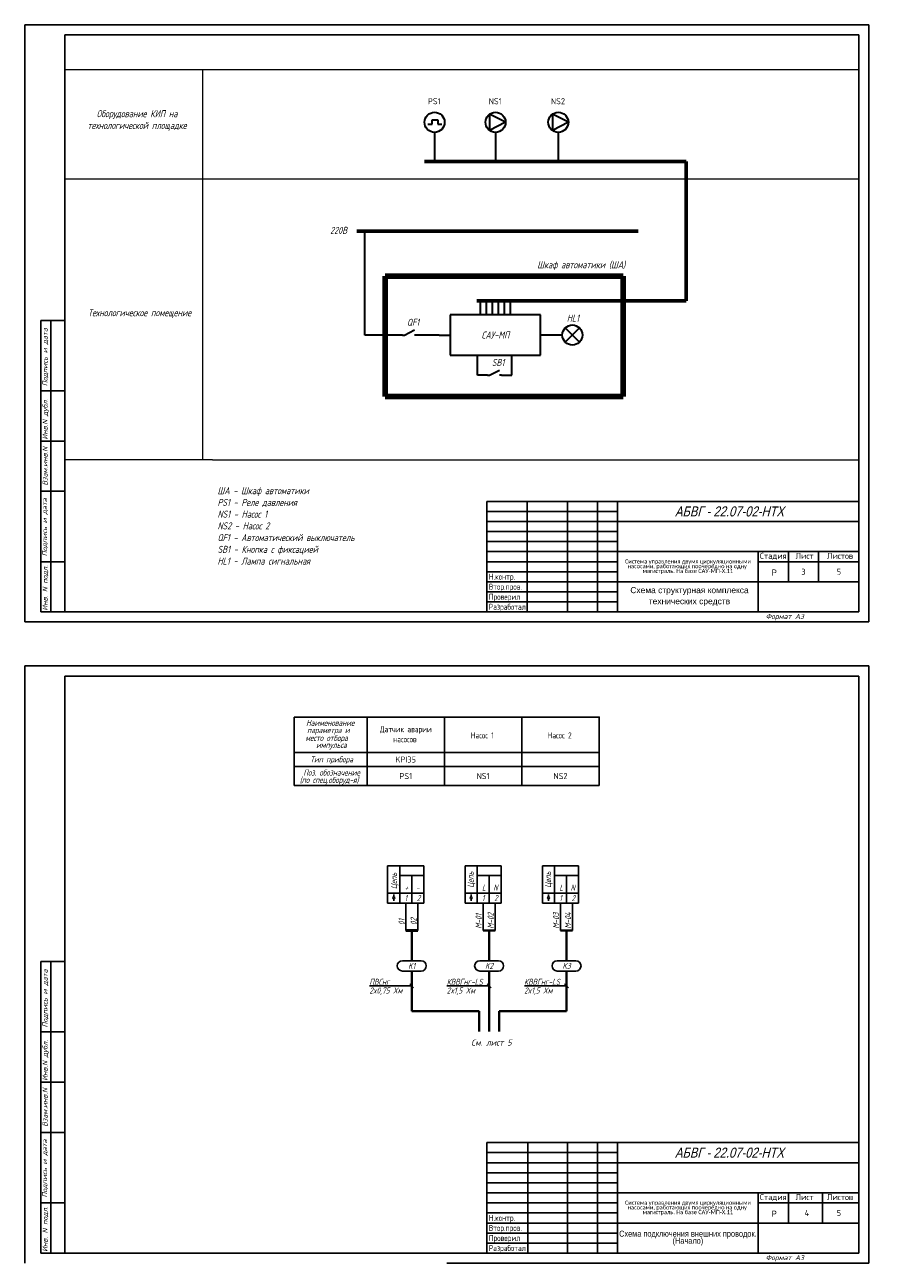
# Model space of a CAD drawing. Header units: millimetres. Extents: x 167 to 589, y 150 to 2082.
# Tile 2 of 4: x 167 to 589, y 487 to 1103. Entities that reach past the tile are written whole.
import ezdxf
from ezdxf.enums import TextEntityAlignment as Align

# ---------------------------------------------------------------- set-up
doc = ezdxf.new("R2010")
doc.units = ezdxf.units.MM
for name, color, linetype in [('_FORMAT OSNOVNAJA', 1, 'Continuous'), ('_TABLITSA OSNOVNAJA', 3, 'Continuous'), ('_TABLITSA TONKAJA', 2, 'Continuous'), ('Размеры', 3, 'Continuous'), ('Текст', 7, 'Continuous'), ('Форматка', 4, 'Continuous')]:
    doc.layers.add(name, color=color, linetype=linetype)
doc.layers.add('Слой1', color=10, linetype='Continuous', lineweight=200, plot=False)
doc.styles.add('35', font='romans.shx', dxfattribs={"width": 0.7, "oblique": 15, "height": 3.5})
doc.styles.add('Arial', font='arial.ttf')
doc.styles.add('Romans8', font='romans8.shx', dxfattribs={"width": 0.8, "height": 3})
doc.styles.add('style3', font='simplex.shx', dxfattribs={"height": 3})
doc.styles.add('style4', font='romans.shx', dxfattribs={"width": 0.7, "height": 3})
doc.styles.add('ДЛЯ текста', font='GOST_AU.ttf', dxfattribs={"oblique": 15, "height": 3.5})

msp = doc.modelspace()

# ---------------------------------------------------------------- linework, layer by layer
at = {"lineweight": 15}
for p, q in [((582.1, 1080.81), (187.1, 1080.81)), ((255.55, 1080.81), (255.55, 1026.38)), ((582.1, 1026.38), (187.1, 1026.38)), ((255.55, 1026.38), (255.55, 886.83)), ((260.5, 886.83), (187.1, 886.83)), ((260.5, 886.83), (582.1, 886.83))]:
    msp.add_line(p, q, dxfattribs=at)
at = {"lineweight": 30}
for p, q in [((367.73, 1053.81), (369.83, 1053.81)), ((369.83, 1053.81), (369.83, 1055.91)), ((369.83, 1055.91), (372.63, 1055.91)), ((372.63, 1055.91), (372.63, 1053.81)), ((372.63, 1053.81), (374.73, 1053.81)), ((371.04, 1049.74), (371.04, 1035.27)), ((401.37, 1049.74), (401.37, 1035.27)), ((432.61, 1049.74), (432.61, 1035.27)), ((336.38, 948.95), (336.38, 1000.58)), ((393.87, 958.95), (393.87, 965.95)), ((396.87, 958.95), (396.87, 965.95)), ((399.87, 958.95), (399.87, 965.95)), ((402.87, 958.95), (402.87, 965.95)), ((405.87, 958.95), (405.87, 965.95)), ((408.87, 958.95), (408.87, 965.95)), ((378.81, 958.95), (378.81, 938.95)), ((423.81, 958.95), (378.81, 958.95)), ((423.81, 938.95), (423.81, 958.95)), ((341.38, 948.95), (336.38, 948.95)), ((346.38, 948.95), (341.38, 948.95)), ((355.09, 948.95), (346.38, 948.95)), ((373.25, 948.95), (362.09, 948.95)), ((373.25, 948.95), (378.81, 948.95)), ((434.6, 948.95), (423.81, 948.95)), ((443.13, 945.41), (436.06, 952.48)), ((436.06, 945.41), (443.13, 952.48)), ((378.81, 938.95), (423.81, 938.95)), ((392.41, 928.95), (392.41, 938.95)), ((409.41, 928.95), (409.41, 938.95)), ((397.41, 928.95), (392.41, 928.95)), ((404.41, 928.95), (409.41, 928.95))]:
    msp.add_line(p, q, dxfattribs=at)
at = {"color": 7, "lineweight": 30, "ltscale": 10}
for p, q in [((406.37, 1054.74), (398.44, 1058.78)), ((398.44, 1058.78), (398.44, 1050.69)), ((406.37, 1054.74), (398.44, 1050.69)), ((437.61, 1054.74), (429.68, 1058.78)), ((429.68, 1058.78), (429.68, 1050.69)), ((437.61, 1054.74), (429.68, 1050.69))]:
    msp.add_line(p, q, dxfattribs=at)
at = {"lineweight": 60}
for p, q in [((365.97, 1035.27), (437.91, 1035.27)), ((496.27, 1035.27), (437.22, 1035.27)), ((496.27, 965.95), (496.27, 1035.27)), ((332.27, 1000.58), (472.3, 1000.58)), ((392.07, 965.95), (411.81, 965.95)), ((411.81, 965.95), (496.27, 965.95))]:
    msp.add_line(p, q, dxfattribs=at)
at = {"lineweight": 100}
for p, q in [((346.38, 918.33), (346.38, 978.27)), ((464.83, 978.27), (346.38, 978.27)), ((464.83, 978.27), (464.83, 918.33)), ((464.83, 918.33), (346.38, 918.33))]:
    msp.add_line(p, q, dxfattribs=at)
at = {"color": 0, "lineweight": 30}
for p, q in [((355.09, 948.95), (356.09, 948.95)), ((356.09, 948.95), (361.09, 951.45)), ((362.09, 948.95), (361.09, 948.95)), ((398.41, 928.95), (403.41, 931.45)), ((397.41, 928.95), (398.41, 928.95)), ((404.41, 928.95), (403.41, 928.95))]:
    msp.add_line(p, q, dxfattribs=at)
for p, q in [((301.16, 757.81), (301.16, 758.92)), ((301.16, 758.92), (337.43, 758.92)), ((337.43, 741.33), (301.16, 741.33)), ((337.43, 741.33), (337.43, 724.86)), ((375.94, 741.33), (375.94, 724.86)), ((414.45, 741.33), (414.45, 724.86)), ((452.95, 741.33), (452.95, 724.86)), ((301.16, 734.36), (452.95, 734.36)), ((301.16, 724.86), (337.43, 724.86)), ((337.43, 724.86), (375.94, 724.86)), ((375.94, 724.86), (414.45, 724.86)), ((414.45, 724.86), (452.95, 724.86)), ((364.33, 637.82), (355.05, 637.82)), ((402.84, 637.82), (393.55, 637.82)), ((441.34, 637.82), (432.06, 637.82)), ((358.71, 626.28), (360.62, 624.31)), ((397.21, 626.28), (399.13, 624.31)), ((435.72, 626.28), (437.64, 624.31))]:
    msp.add_line(p, q)
at = {"color": 7}
for p, q in [((301.16, 757.81), (301.16, 724.86)), ((337.43, 757.81), (337.43, 724.86)), ((347.69, 684.95), (347.69, 666.45)), ((347.69, 684.95), (365.69, 684.95)), ((353.69, 684.95), (353.69, 666.45)), ((386.19, 684.95), (386.19, 666.45)), ((386.19, 684.95), (404.19, 684.95)), ((392.19, 684.95), (392.19, 666.45)), ((424.7, 684.95), (424.7, 666.45)), ((424.7, 684.95), (442.7, 684.95)), ((430.7, 684.95), (430.7, 666.45)), ((353.69, 680.1), (365.69, 680.1)), ((359.69, 680.1), (359.69, 666.45)), ((365.69, 680.1), (365.69, 666.45)), ((392.19, 680.1), (404.19, 680.1)), ((398.19, 680.1), (398.19, 666.45)), ((404.19, 680.1), (404.19, 666.45)), ((430.7, 680.1), (442.7, 680.1)), ((436.7, 680.1), (436.7, 666.45)), ((442.7, 680.1), (442.7, 666.45)), ((347.69, 671.45), (365.69, 671.45)), ((353.69, 666.45), (353.69, 671.45)), ((386.19, 671.45), (404.19, 671.45)), ((392.19, 666.45), (392.19, 671.45)), ((424.7, 671.45), (442.7, 671.45)), ((430.7, 666.45), (430.7, 671.45)), ((347.69, 666.45), (365.69, 666.45)), ((350.73, 669.54), (350.73, 670.66)), ((350.73, 667.52), (350.73, 668.64)), ((356.69, 666.45), (356.69, 652.82)), ((362.69, 666.45), (362.69, 652.82)), ((386.19, 666.45), (404.19, 666.45)), ((389.24, 669.54), (389.24, 670.66)), ((389.24, 667.52), (389.24, 668.64)), ((395.19, 666.45), (395.19, 652.82)), ((401.2, 666.45), (401.2, 652.82)), ((424.7, 666.45), (442.7, 666.45)), ((427.74, 669.54), (427.74, 670.66)), ((427.74, 667.52), (427.74, 668.64)), ((433.7, 666.45), (433.7, 652.82)), ((439.71, 666.45), (439.71, 652.82)), ((355.02, 632.64), (364.31, 632.64)), ((393.53, 632.64), (402.81, 632.64)), ((432.04, 632.64), (441.32, 632.64))]:
    msp.add_line(p, q, dxfattribs=at)
at = {"color": 7, "lineweight": 50}
msp.add_line((356.69, 652.82), (362.69, 652.82), dxfattribs=at)
at = {"lineweight": 40}
for p, q in [((359.69, 652.82), (359.69, 637.82)), ((398.2, 652.82), (398.2, 637.82)), ((436.7, 652.82), (436.7, 637.82)), ((359.67, 632.64), (359.67, 612.64)), ((398.17, 632.64), (398.17, 612.64)), ((436.68, 632.64), (436.68, 612.64)), ((393.17, 612.64), (359.67, 612.64)), ((393.17, 612.64), (393.17, 602.64)), ((398.17, 612.64), (398.17, 602.64)), ((403.17, 612.64), (436.68, 612.64)), ((403.17, 612.64), (403.17, 602.64))]:
    msp.add_line(p, q, dxfattribs=at)
at = {"color": 7, "lineweight": 40}
for p, q in [((395.19, 652.82), (401.2, 652.82)), ((433.7, 652.82), (439.71, 652.82))]:
    msp.add_line(p, q, dxfattribs=at)
at = {"color": 7, "linetype": 'Continuous'}
for p, q in [((359.67, 625.29), (338.71, 625.29)), ((398.17, 625.29), (377.21, 625.29)), ((436.68, 625.29), (415.72, 625.29))]:
    msp.add_line(p, q, dxfattribs=at)
for points in [[(337.43, 758.92), (375.94, 758.92), (375.94, 741.33), (337.43, 741.33)], [(375.94, 758.92), (414.45, 758.92), (414.45, 741.33), (375.94, 741.33)], [(414.45, 758.92), (452.95, 758.92), (452.95, 741.33), (414.45, 741.33)]]:
    msp.add_lwpolyline(points, close=True)
at = {"color": 7, "lineweight": 30, "ltscale": 10}
for centre in [(371.04, 1054.74), (401.37, 1054.74), (432.61, 1054.74)]:
    msp.add_circle(centre, 5, dxfattribs=at)
at = {"lineweight": 30, "ltscale": 10}
msp.add_circle((439.6, 948.95), 5, dxfattribs=at)
at = {"color": 7}
for centre in [(350.73, 669.09), (389.24, 669.09), (427.74, 669.09)]:
    msp.add_circle(centre, 0.452, dxfattribs=at)
for centre, start, end in [((355.05, 635.23), 90, 269.45154), ((364.31, 635.23), 270, 89.45154), ((393.55, 635.23), 90, 269.45154), ((402.81, 635.23), 270, 89.45154), ((432.06, 635.23), 90, 269.45154), ((441.32, 635.23), 270, 89.45154)]:
    msp.add_arc(centre, 2.59, start, end, dxfattribs=at)
at = {"layer": '_FORMAT OSNOVNAJA', "color": 7}
for p, q in [((397.1, 866.24), (397.1, 811.24)), ((582.1, 866.24), (397.1, 866.24))]:
    msp.add_line(p, q, dxfattribs=at)
at = {"layer": '_TABLITSA OSNOVNAJA', "color": 7}
for p, q in [((417.1, 866.24), (417.1, 811.24)), ((437.1, 811.24), (437.1, 866.24)), ((452.1, 866.24), (452.1, 811.24)), ((462.1, 811.24), (462.1, 866.24)), ((582.1, 856.24), (462.1, 856.24)), ((462.1, 841.24), (582.1, 841.24)), ((532.1, 841.24), (532.1, 811.24)), ((547.1, 826.24), (547.1, 841.24)), ((562.1, 841.24), (562.1, 826.24)), ((532.1, 836.24), (582.1, 836.24)), ((582.1, 826.24), (462.1, 826.24))]:
    msp.add_line(p, q, dxfattribs=at)
at = {"layer": '_TABLITSA TONKAJA', "color": 7}
for p, q in [((397.1, 861.24), (462.1, 861.24)), ((397.1, 856.24), (462.1, 856.24)), ((462.1, 851.24), (397.1, 851.24)), ((462.1, 851.24), (397.1, 851.24)), ((397.1, 846.24), (462.1, 846.24)), ((397.1, 846.24), (462.1, 846.24)), ((397.1, 841.24), (462.1, 841.24)), ((397.1, 841.24), (462.1, 841.24)), ((462.1, 836.24), (397.1, 836.24)), ((462.1, 836.24), (397.1, 836.24)), ((397.1, 831.24), (462.1, 831.24)), ((397.1, 831.24), (462.1, 831.24)), ((462.1, 826.24), (397.1, 826.24)), ((462.1, 826.24), (397.1, 826.24)), ((462.1, 821.24), (397.1, 821.24)), ((462.1, 821.24), (397.1, 821.24)), ((397.1, 816.24), (462.1, 816.24)), ((397.1, 816.24), (462.1, 816.24))]:
    msp.add_line(p, q, dxfattribs=at)
at = {"layer": 'Размеры', "color": 7}
for p, q in [((365.69, 680.1), (365.69, 684.95)), ((404.19, 680.1), (404.19, 684.95)), ((442.7, 680.1), (442.7, 684.95))]:
    msp.add_line(p, q, dxfattribs=at)
at = {"layer": 'Слой1', "color": 7, "lineweight": -3}
for p, q in [((167.1, 1103.24), (167.1, 806.24)), ((167.1, 1103.24), (167.1, 806.24)), ((587.1, 1103.24), (587.1, 806.24)), ((587.1, 1103.24), (587.1, 806.24)), ((587.1, 1103.24), (587.1, 806.24)), ((587.1, 1103.24), (587.1, 806.24)), ((587.1, 1103.24), (587.1, 806.24)), ((167.1, 784.36), (167.1, 487.36)), ((167.1, 784.36), (167.1, 487.36)), ((587.1, 784.36), (587.1, 487.36)), ((587.1, 784.36), (587.1, 487.36)), ((587.1, 784.36), (587.1, 487.36)), ((587.1, 784.36), (587.1, 487.36)), ((587.1, 784.36), (587.1, 487.36))]:
    msp.add_line(p, q, dxfattribs=at)
at = {"layer": 'Слой1', "color": 7, "linetype": 'ByBlock', "lineweight": -3, "ltscale": 0.4}
for p, q in [((167.1, 1103.24), (377.1, 1103.24)), ((372.58, 1103.24), (587.1, 1103.24)), ((167.1, 806.24), (587.1, 806.24)), ((167.1, 806.24), (377.1, 806.24)), ((167.1, 806.24), (377.1, 806.24)), ((167.1, 784.36), (377.1, 784.36)), ((377.1, 784.36), (587.1, 784.36)), ((377.1, 487.36), (587.1, 487.36)), ((377.1, 487.36), (587.1, 487.36)), ((377.1, 487.36), (587.1, 487.36))]:
    msp.add_line(p, q, dxfattribs=at)
at = {"layer": 'Форматка', "color": 7, "lineweight": -3}
for p, q in [((187.1, 811.24), (187.1, 1098.24)), ((187.1, 1098.24), (582.1, 1098.24)), ((582.1, 1098.24), (582.1, 811.24)), ((187.1, 956.24), (175.1, 956.24)), ((175.1, 811.24), (175.1, 956.24)), ((180.1, 811.24), (180.1, 956.24)), ((187.1, 921.24), (175.1, 921.24)), ((187.1, 896.24), (175.1, 896.24)), ((187.1, 871.24), (175.1, 871.24)), ((187.1, 836.24), (175.1, 836.24)), ((582.1, 811.24), (175.1, 811.24)), ((187.1, 492.36), (187.1, 779.36)), ((187.1, 779.36), (582.1, 779.36)), ((582.1, 779.36), (582.1, 492.36)), ((187.1, 637.36), (175.1, 637.36)), ((175.1, 492.36), (175.1, 637.36)), ((180.1, 492.36), (180.1, 637.36)), ((187.1, 602.36), (175.1, 602.36)), ((187.1, 577.36), (175.1, 577.36)), ((187.1, 552.36), (175.1, 552.36)), ((582.1, 547.36), (397.1, 547.36)), ((397.1, 547.36), (397.1, 492.36)), ((462.1, 542.36), (397.1, 542.36)), ((417.49, 547.36), (417.49, 492.36)), ((437.1, 547.36), (437.1, 492.36)), ((452.1, 547.36), (452.1, 492.36)), ((462.1, 547.36), (462.1, 492.36)), ((462.1, 537.36), (397.1, 537.36)), ((462.1, 537.36), (582.1, 537.36)), ((462.1, 532.36), (397.1, 532.36)), ((462.1, 527.36), (397.1, 527.36)), ((187.1, 517.36), (175.1, 517.36)), ((462.1, 522.36), (397.1, 522.36)), ((462.1, 517.36), (397.1, 517.36)), ((462.1, 522.36), (582.1, 522.36)), ((532.1, 522.36), (532.1, 492.36)), ((582.1, 517.36), (532.1, 517.36)), ((547.1, 522.36), (547.1, 507.36)), ((564.1, 522.36), (564.1, 507.36)), ((462.1, 512.36), (397.1, 512.36)), ((462.1, 507.36), (397.1, 507.36)), ((462.1, 507.36), (582.1, 507.36)), ((462.1, 502.36), (397.1, 502.36)), ((462.1, 497.36), (397.1, 497.36)), ((582.1, 492.36), (175.1, 492.36))]:
    msp.add_line(p, q, dxfattribs=at)

# ---------------------------------------------------------------- texts
at = {"lineweight": -3, "style": 'Arial', "oblique": 15, "width": 0.8}
for p in [(544.86, 861.23), (544.86, 542.35)]:
    msp.add_text('АБВГ - 22.07-02-НТХ', height=5, dxfattribs=at).set_placement(p, align=Align.MIDDLE_RIGHT)
at = {"color": 7, "style": 'Arial', "width": 0.8}
for p in [(538.87, 829.36), (538.87, 510.48)]:
    msp.add_text('Р', height=3, dxfattribs=at).set_placement(p)
at = {"color": 7, "oblique": 15}
for s, style, width, p in [('Наименование', 'style4', 0.7, (307.09, 754.56)), ('параметра и', 'style4', 0.7, (307.59, 750.97)), ('место отбора', 'style4', 0.7, (306.73, 747.06)), ('импульса', 'style4', 0.7, (312.09, 743.57)), ('Тип прибора', 'style4', 0.7, (309.19, 736.41)), ('Поз. обозначение', 'style4', 0.7, (305.74, 729.85)), ('(по спец.оборуд-я)', 'style4', 0.7, (303.96, 726.18)), ('+', 'style3', 0.669676, (356.16, 672.68)), ('-', 'style3', 0.669676, (361.75, 672.68)), ('L', 'style3', 0.669676, (394.67, 672.68)), ('N', 'style3', 0.669676, (400.26, 672.68)), ('L', 'style3', 0.669676, (433.17, 672.68)), ('N', 'style3', 0.669676, (438.76, 672.68)), ('1', 'style3', 0.669676, (356.1, 667.46)), ('2', 'style3', 0.669676, (362.22, 667.46)), ('1', 'style3', 0.669676, (394.61, 667.46)), ('2', 'style3', 0.669676, (400.72, 667.46)), ('1', 'style3', 0.669676, (433.11, 667.46)), ('2', 'style3', 0.669676, (439.23, 667.46))]:
    msp.add_text(s, height=3, dxfattribs=dict(at, style=style, width=width)).set_placement(p)
at = {"color": 7, "style": 'style4', "oblique": 15}
for s, width, p in [('Цепь', 0.7, (352.31, 673.42)), ('Цепь', 0.7, (390.47, 674.03)), ('Цепь', 0.7, (428.98, 674.03)), ('M-01', 0.700428, (394.46, 653.69)), ('M-02', 0.700428, (400.46, 653.69)), ('M-03', 0.700428, (432.96, 653.69)), ('M-04', 0.700428, (438.97, 653.69)), ('01', 0.700428, (356.1, 655.49)), ('02', 0.700428, (362.11, 655.49))]:
    msp.add_text(s, height=3, rotation=90, dxfattribs=dict(at, width=width)).set_placement(p)
for s, width, p in [('K1', 0.7, (359.68, 635.23)), ('K2', 0.7, (398.18, 635.23)), ('K3', 0.7, (436.69, 635.23)), ('См. лист 5', 0.8, (399.31, 597.08))]:
    msp.add_text(s, height=3, dxfattribs=dict(at, width=width)).set_placement(p, align=Align.MIDDLE_CENTER)
at = {"color": 0, "style": 'style3', "oblique": 15, "width": 0.7}
for s, p in [('ПВСнг', (338.6, 625.81)), ('КВВГнг-LS', (377.11, 625.81)), ('КВВГнг-LS', (415.61, 625.81)), ('2x0,75 Xм', (338.6, 621.49)), ('2x1,5 Xм', (377.11, 621.49)), ('2x1,5 Xм', (415.61, 621.49))]:
    msp.add_text(s, height=3, dxfattribs=at).set_placement(p)
at = {"color": 7, "linetype": 'Continuous', "char_height": 3.5, "attachment_point": 5, "style": 'ДЛЯ текста'}
for s, insert, width in [('\\A1;Оборудование КИП на технологической площадке', (222.97, 1055.62), 54.1238), ('\\A1;220В', (323.27, 1001.01), 28.0293), ('\\A1;Технологическое помещение', (224.22, 959.57), 80.1554), ('\\A1;QF1', (360.32, 955.28), 7.5321), ('\\A1;SB1', (402.64, 935.28), 7.5321)]:
    msp.add_mtext(s, dxfattribs=dict(at, insert=insert, width=width))
at = {"color": 7, "linetype": 'Continuous', "lineweight": 30, "char_height": 3.5, "style": 'ДЛЯ текста'}
for s, insert, width, attachment_point in [('\\A1;Шкаф автоматики (ША)', (444.02, 983.42), 60.5308, 5), ('\\A1;HL1', (439.88, 957.34), 27.4144, 5), ('\\A1;САУ-МП', (401.31, 948.95), 45, 5), ('\\A1;ША - Шкаф автоматики\\PPS1 - Реле давления\\PNS1 - Насос 1 \\PNS2 - Насос 2 \\PQF1 - Автоматический выключатель\\PSB1 - Кнопка с фиксацией\\PHL1 - Лампа сигнальная', (263.03, 854.04), 151.3185, 4)]:
    msp.add_mtext(s, dxfattribs=dict(at, insert=insert, width=width, attachment_point=attachment_point))
at = {"char_height": 2.2, "width": 75.3461, "attachment_point": 5, "line_spacing_factor": 0.7, "style": 'Arial'}
for insert in [(497.1, 833.74), (497.1, 514.86)]:
    msp.add_mtext('{\\fCalibri|b0|i0|c204|p34;\\H0.91667x;Система управления двумя циркуляционными насосами, работающих поочерёдно на одну \\H1.8129x; \\H0.5516x;магистраль. На базе САУ-МП-Х.\\fCalibri|b0|i0|c0|p34;11\\H1.8958x; }', dxfattribs=dict(at, insert=insert))
at = {"char_height": 3, "attachment_point": 1, "style": 'style4'}
for s, heights, insert in [('\\pi6.4029;Датчик аварии \\P\\pi13.003;насосов', [9.77], (337.43, 754.42)), ('\\pi13.153;Насос 1', [0], (375.94, 751.34)), ('\\pi12.853;Насос 2', [0], (414.45, 751.34))]:
    msp.add_mtext_dynamic_manual_height_columns(s, width=38.5057, gutter_width=15, heights=heights, dxfattribs=dict(at, insert=insert))
at = {"color": 7, "insert": (497.1, 499.86), "char_height": 3, "width": 70, "attachment_point": 5, "line_spacing_factor": 0.7, "style": 'Arial'}
msp.add_mtext('\\pt24;{\\W0.8;Схема подключения внешних проводок. (Начало)}', dxfattribs=at)
at = {"layer": 'Текст', "color": 7, "lineweight": 30, "ltscale": 6.666667, "char_height": 3, "width": 11.3228, "attachment_point": 5, "style": 'Romans8'}
for s, insert in [('PS1', (370.88, 1065.2)), ('NS1', (401.21, 1065.2)), ('NS2', (432.45, 1065.2))]:
    msp.add_mtext(s, dxfattribs=dict(at, insert=insert))
at = {"layer": 'Текст', "color": 7, "ltscale": 6.666667, "char_height": 3, "style": 'Romans8'}
for s, insert, width, attachment_point in [('Стадия', (539.6, 840.63), 15, 2), ('\\pi3.55;Лист', (547.1, 840.63), 15, 1), ('\\pi4.1499;Листов', (562.1, 840.63), 20, 1), ('Стадия', (539.6, 521.75), 15, 2), ('\\pi3.55;Лист', (547.1, 521.75), 15, 1), ('\\pi4.1499;Листов', (562.1, 521.75), 20, 1)]:
    msp.add_mtext(s, dxfattribs=dict(at, insert=insert, width=width, attachment_point=attachment_point))
at = {"layer": 'Текст', "color": 7, "ltscale": 100, "char_height": 3, "attachment_point": 5, "style": 'Romans8'}
for s, insert, width in [('\\A1;3', (554.6, 831.24), 15), ('\\A1;5', (572.23, 831.24), 19.7446), ('\\A1;4', (556.33, 512.36), 19.7446), ('\\A1;5', (572.23, 512.36), 19.7446)]:
    msp.add_mtext(s, dxfattribs=dict(at, insert=insert, width=width))
at = {"layer": 'Текст', "color": 7, "char_height": 3, "width": 21.4279, "attachment_point": 1, "style": 'Romans8'}
for insert in [(398.05, 845.28), (398.05, 526.4)]:
    msp.add_mtext('{\\W0.7;\\P\\P\\PН.контр.   \\PВтор.пров.\\PПроверил\\PРазработал}', dxfattribs=dict(at, insert=insert))
at = {"layer": 'Текст', "color": 0, "char_height": 3, "width": 38.5057, "attachment_point": 5, "line_spacing_factor": 0.9, "style": 'Romans8'}
for s, insert in [('\\A1;KPI35', (356.69, 737.85)), ('\\A1;PS1', (356.69, 729.61)), ('\\A1;NS1', (395.19, 729.61)), ('\\A1;NS2', (433.7, 729.61))]:
    msp.add_mtext(s, dxfattribs=dict(at, insert=insert))
at = {"layer": 'Форматка', "color": 7, "lineweight": -3, "style": '35', "oblique": 15, "width": 0.9}
for s, p in [('Подпись и дата', (178.44, 923.48)), ('Инв.N дубл.', (178.44, 896.94)), ('Взам.инв.N', (178.44, 874.07)), ('Подпись и дата', (178.24, 838.91)), ('Инв. N подл.', (178.44, 811.87)), ('Подпись и дата', (178.44, 604.6)), ('Инв.N дубл.', (178.44, 578.06)), ('Взам.инв.N', (178.44, 555.19)), ('Подпись и дата', (178.24, 520.03)), ('Инв. N подл.', (178.44, 492.99))]:
    msp.add_text(s, height=2.5, rotation=90, dxfattribs=at).set_placement(p)
at = {"layer": 'Форматка', "color": 7, "lineweight": -3, "style": 'Arial'}
for s, p in [('Схема структурная комплекса', (497.88, 822.08)), ('технических средств', (497.88, 816.58))]:
    msp.add_text(s, height=3, dxfattribs=at).set_placement(p, align=Align.MIDDLE_CENTER)
at = {"layer": 'Форматка', "color": 7, "lineweight": -3, "style": '35', "oblique": 15}
for p in [(535.82, 807.77), (535.82, 488.89)]:
    msp.add_text('Формат А3', height=2.5, dxfattribs=at).set_placement(p)

doc.saveas('drawing.dxf')
